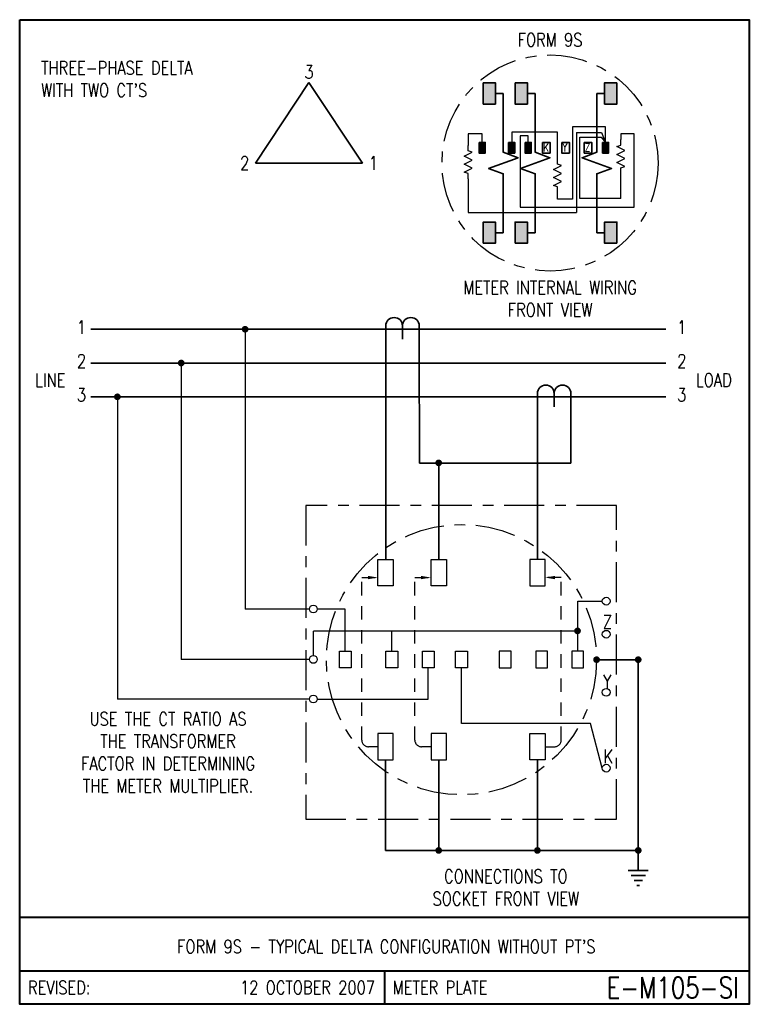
# Model space of a CAD drawing. Header units: inches. Extents: x 0 to 6.81, y 0 to 9.19.
import ezdxf
from ezdxf.enums import TextEntityAlignment as Align

# ---------------------------------------------------------------- set-up
doc = ezdxf.new("R2010")
doc.units = ezdxf.units.IN
doc.header["$LTSCALE"] = 0.5
doc.header["$MEASUREMENT"] = 0
doc.linetypes.add('CENTER2', pattern=[1.125, 0.75, -0.125, 0.125, -0.125])
doc.linetypes.add('HIDDEN', pattern=[0.375, 0.25, -0.125])
for name, color, linetype, lineweight in [('E-DETL-1LINE', 4, 'Continuous', 35), ('E-DETL-TEXT', 3, 'Continuous', 35), ('E-DETL-TTLB', 2, 'Continuous', 40), ('E-DETL-TTLB-TEXT', 5, 'Continuous', 50)]:
    doc.layers.add(name, color=color, linetype=linetype, lineweight=lineweight)
doc.layers.add('E-DETL-FINE', color=8, linetype='Continuous')
doc.styles.add('ROMANS', font='romans.shx', dxfattribs={"height": 0.046875})
doc.styles.get("Standard").update_dxf_attribs({"font": 'romans.shx', "width": 0.8})

# ---------------------------------------------------------------- blocks, each defined once
blk = doc.blocks.new('E-004')
at = {"const_width": 0.03125}
blk.add_lwpolyline([(-0.015625, 0, 1), (0.015625, 0, 1)], format="xyb", close=True, dxfattribs=at)
blk = doc.blocks.new('PE001c')
for p, q in [((0, 0.21875), (0, -0.21875)), ((-0.03125, 0.15625), (0.03125, 0.15625)), ((-0.03125, 0), (0.09375, 0)), ((-0.03125, -0.15625), (0.03125, -0.15625))]:
    blk.add_line(p, q)
blk.add_lwpolyline([(-0.03125, 0.15625, 1), (-0.03125, 0, 1), (-0.03125, -0.15625)], format="xyb")
blk = doc.blocks.new('PE008')
for p, q in [((0.1875, -0.0938), (0.1875, 0.0938)), ((0.1875, 0), (0, 0)), ((0.2344, -0.0667), (0.2344, 0.0667)), ((0.2812, -0.0396), (0.2812, 0.0396)), ((0.3281, -0.0126), (0.3281, 0.0126))]:
    blk.add_line(p, q)

msp = doc.modelspace()

# ---------------------------------------------------------------- hatches: boundary and pattern name
at = {"layer": 'E-DETL-1LINE'}
for points in [[(4.4405, 8.5988), (4.3262, 8.5988), (4.3262, 8.4008), (4.4405, 8.4008)], [(4.7385, 8.5988), (4.6241, 8.5988), (4.6241, 8.4008), (4.7385, 8.4008)], [(5.4595, 8.4008), (5.5738, 8.4008), (5.5738, 8.5988), (5.4595, 8.5988)], [(4.3447, 8.0422), (4.2876, 8.0422), (4.2876, 7.9432), (4.3447, 7.9432)], [(4.6208, 8.0422), (4.5636, 8.0422), (4.5636, 7.9432), (4.6208, 7.9432)], [(4.7741, 8.0422), (4.7169, 8.0422), (4.7169, 7.9432), (4.7741, 7.9432)], [(5.4967, 8.0422), (5.4396, 8.0422), (5.4396, 7.9432), (5.4967, 7.9432)], [(4.4405, 7.2992), (4.3262, 7.2992), (4.3262, 7.1012), (4.4405, 7.1012)], [(4.7385, 7.2992), (4.6241, 7.2992), (4.6241, 7.1012), (4.7385, 7.1012)], [(5.4595, 7.1012), (5.5738, 7.1012), (5.5738, 7.2992), (5.4595, 7.2992)]]:
    msp.add_hatch(color=256, dxfattribs=at).paths.add_polyline_path(points)

# ---------------------------------------------------------------- linework, layer by layer
for p, q in [((2.7, 8.6), (2.2, 7.85)), ((2.7, 8.6), (3.2, 7.85)), ((4.4405, 8.4998), (4.5136, 8.4998)), ((4.5136, 8.4998), (4.5136, 8.1411)), ((4.7385, 8.4998), (4.8116, 8.4998)), ((4.8116, 8.4998), (4.8116, 8.1411)), ((5.3864, 8.4998), (5.3864, 8.1411)), ((5.4595, 8.4998), (5.3864, 8.4998)), ((2.2, 7.85), (3.2, 7.85)), ((4.5136, 7.5589), (4.5136, 7.2992)), ((4.8116, 7.5589), (4.8116, 7.2992)), ((5.3864, 7.5589), (5.3864, 7.2992)), ((4.5136, 7.2002), (4.5136, 7.2992)), ((4.8116, 7.2002), (4.8116, 7.2992)), ((5.3864, 7.2002), (5.3864, 7.2992)), ((4.4405, 7.2002), (4.5136, 7.2002)), ((4.7385, 7.2002), (4.8116, 7.2002)), ((5.4595, 7.2002), (5.3864, 7.2002)), ((6.0293, 6.2993), (0.6637, 6.2993)), ((3.4161, 6.2681), (3.4161, 4.1518)), ((3.7286, 6.2681), (3.7286, 6.1553)), ((3.7322, 5.0485), (3.7286, 6.1553)), ((6.0293, 5.9839), (0.6637, 5.9839)), ((6.0293, 5.6685), (0.6637, 5.6685)), ((4.8317, 5.6373), (4.8317, 4.1518)), ((5.1442, 5.6373), (5.1442, 5.0507)), ((3.7322, 5.0507), (5.1442, 5.0507)), ((3.9105, 4.1518), (3.9105, 5.0522)), ((5.3844, 3.2158), (5.773, 3.2158)), ((5.773, 3.2158), (5.773, 1.436)), ((3.4151, 2.2798), (3.4151, 1.436)), ((3.9105, 2.2798), (3.9105, 1.436)), ((4.8317, 2.2798), (4.8317, 1.436)), ((5.773, 1.436), (3.4151, 1.436))]:
    msp.add_line(p, q, dxfattribs=at)
for points in [[(4.3262, 8.5988), (4.4405, 8.5988), (4.4405, 8.4008), (4.3262, 8.4008)], [(4.6241, 8.5988), (4.7385, 8.5988), (4.7385, 8.4008), (4.6241, 8.4008)], [(5.5738, 8.5988), (5.4595, 8.5988), (5.4595, 8.4008), (5.5738, 8.4008)], [(4.2876, 8.0422), (4.3447, 8.0422), (4.3447, 7.9432), (4.2876, 7.9432)], [(4.5636, 8.0422), (4.6208, 8.0422), (4.6208, 7.9432), (4.5636, 7.9432)], [(4.7169, 8.0422), (4.7741, 8.0422), (4.7741, 7.9432), (4.7169, 7.9432)], [(4.8792, 8.0422), (4.9499, 8.0422), (4.9499, 7.9432), (4.8792, 7.9432)], [(5.0597, 8.0422), (5.1303, 8.0422), (5.1303, 7.9432), (5.0597, 7.9432)], [(5.2687, 8.0422), (5.3393, 8.0422), (5.3393, 7.9432), (5.2687, 7.9432)], [(5.4396, 8.0422), (5.4967, 8.0422), (5.4967, 7.9432), (5.4396, 7.9432)], [(4.3262, 7.1012), (4.4405, 7.1012), (4.4405, 7.2992), (4.3262, 7.2992)], [(4.6241, 7.1012), (4.7385, 7.1012), (4.7385, 7.2992), (4.6241, 7.2992)], [(5.5738, 7.1012), (5.4595, 7.1012), (5.4595, 7.2992), (5.5738, 7.2992)]]:
    msp.add_lwpolyline(points, close=True, dxfattribs=at)
for points in [[(4.5136, 8.1411), (4.5136, 7.95), (4.651, 7.9), (4.3763, 7.8), (4.5136, 7.75), (4.5136, 7.5589)], [(4.8116, 8.1411), (4.8116, 7.95), (4.949, 7.9), (4.6742, 7.8), (4.8116, 7.75), (4.8116, 7.5589)], [(5.3864, 8.1411), (5.3864, 7.95), (5.249, 7.9), (5.5237, 7.8), (5.3864, 7.75), (5.3864, 7.5589)]]:
    msp.add_lwpolyline(points, dxfattribs=at)
at = {"layer": 'E-DETL-FINE'}
for p, q in [((5.4682, 8.187), (5.1609, 8.187)), ((5.1609, 8.187), (5.1609, 7.5133)), ((5.4682, 8.0422), (5.4682, 8.187)), ((4.3162, 8.1234), (4.1859, 8.1234)), ((4.1859, 8.1234), (4.1859, 8.0135)), ((4.3162, 8.0422), (4.3162, 8.1234)), ((5.0192, 8.1379), (4.5922, 8.1379)), ((4.5922, 8.1379), (4.5922, 8.0422)), ((4.7455, 8.1032), (4.672, 8.1032)), ((4.672, 8.1032), (4.672, 7.4381)), ((4.7455, 8.0422), (4.7455, 8.1032)), ((5.0192, 7.8894), (5.0192, 8.1379)), ((5.1957, 8.135), (5.1957, 7.3889)), ((5.1957, 8.135), (5.43, 8.135)), ((5.2275, 7.5191), (5.2275, 8.0916)), ((5.2275, 8.0916), (5.4271, 8.0916)), ((5.4271, 8.0916), (5.4682, 8.0422)), ((5.43, 8.135), (5.4682, 8.0422)), ((5.6118, 8.1234), (5.6118, 8.0681)), ((5.7338, 8.1234), (5.6118, 8.1234)), ((5.7338, 7.4381), (5.7338, 8.1234)), ((5.6118, 7.5191), (5.6118, 7.7556)), ((4.1859, 7.701), (4.1859, 7.3889)), ((5.0192, 7.5133), (5.0192, 7.5769)), ((5.1609, 7.5133), (5.0192, 7.5133)), ((5.6118, 7.5191), (5.2275, 7.5191)), ((4.1859, 7.3889), (5.1957, 7.3889)), ((4.672, 7.4381), (5.7338, 7.4381)), ((2.104, 6.2993), (2.104, 3.6886)), ((1.5078, 5.9839), (1.5078, 3.2182)), ((0.9117, 5.6685), (0.9117, 2.8485)), ((2.7044, 3.6886), (2.104, 3.6886)), ((3.0387, 3.6886), (2.777, 3.6886)), ((3.0387, 3.2956), (3.0387, 3.6886)), ((5.2081, 3.7616), (5.4377, 3.7616)), ((5.2081, 3.2956), (5.2081, 3.7616)), ((5.2081, 3.4808), (2.7407, 3.4808)), ((2.7407, 3.2545), (2.7407, 3.4808)), ((3.4734, 3.2956), (3.4734, 3.4808)), ((2.7044, 3.2182), (1.5078, 3.2182)), ((3.8132, 2.8485), (3.8132, 3.1409)), ((4.1234, 2.6194), (4.1234, 3.1409)), ((2.7044, 2.8485), (0.9117, 2.8485)), ((2.777, 2.8485), (3.8132, 2.8485)), ((5.3264, 2.6194), (4.1234, 2.6194)), ((5.4377, 2.2037), (5.3264, 2.6194))]:
    msp.add_line(p, q, dxfattribs=at)
at = {"layer": 'E-DETL-FINE', "linetype": 'HIDDEN'}
for p, q in [((3.1926, 2.4661), (3.1926, 3.9819)), ((3.1926, 3.9819), (3.3437, 3.9819)), ((3.688, 2.4661), (3.688, 3.9819)), ((3.688, 3.9819), (3.839, 3.9819)), ((5.0542, 3.9819), (4.9031, 3.9819)), ((5.0542, 2.4661), (5.0542, 3.9819)), ((3.3437, 2.4036), (3.2551, 2.4036)), ((3.839, 2.4036), (3.7505, 2.4036)), ((4.9031, 2.4036), (4.9917, 2.4036))]:
    msp.add_line(p, q, dxfattribs=at)
at = {"layer": 'E-DETL-FINE'}
for points in [[(4.1859, 7.701), (4.1859, 7.751), (4.1484, 7.7635), (4.2234, 7.801), (4.1484, 7.8385), (4.2234, 7.876), (4.1484, 7.9135), (4.2234, 7.951), (4.1859, 7.9635), (4.1859, 8.0135)], [(5.6118, 7.7556), (5.6118, 7.8056), (5.6493, 7.8181), (5.5743, 7.8556), (5.6493, 7.8931), (5.5743, 7.9306), (5.6493, 7.9681), (5.5743, 8.0056), (5.6118, 8.0181), (5.6118, 8.0681)], [(5.0192, 7.5769), (5.0192, 7.6269), (4.9817, 7.6394), (5.0567, 7.6769), (4.9817, 7.7144), (5.0567, 7.7519), (4.9817, 7.7894), (5.0567, 7.8269), (5.0192, 7.8394), (5.0192, 7.8894)]]:
    msp.add_lwpolyline(points, dxfattribs=at)
at = {"layer": 'E-DETL-FINE', "linetype": 'CENTER2'}
msp.add_lwpolyline([(2.6692, 1.7262), (5.5712, 1.7262), (5.5712, 4.6555), (2.6692, 4.6555)], close=True, dxfattribs=at)
at = {"layer": 'E-DETL-FINE'}
for points in [[(3.3437, 4.1518), (3.4866, 4.1518), (3.4866, 3.9043), (3.3437, 3.9043)], [(3.839, 4.1518), (3.9819, 4.1518), (3.9819, 3.9043), (3.839, 3.9043)], [(4.9031, 4.1518), (4.7602, 4.1518), (4.7602, 3.9043), (4.9031, 3.9043)], [(2.9834, 3.2956), (3.0939, 3.2956), (3.0939, 3.1409), (2.9834, 3.1409)], [(3.4182, 3.2956), (3.5286, 3.2956), (3.5286, 3.1409), (3.4182, 3.1409)], [(3.758, 3.2956), (3.8684, 3.2956), (3.8684, 3.1409), (3.758, 3.1409)], [(4.0682, 3.2956), (4.1786, 3.2956), (4.1786, 3.1409), (4.0682, 3.1409)], [(4.5864, 3.2956), (4.4759, 3.2956), (4.4759, 3.1409), (4.5864, 3.1409)], [(4.9262, 3.2956), (4.8157, 3.2956), (4.8157, 3.1409), (4.9262, 3.1409)], [(5.2633, 3.2956), (5.1529, 3.2956), (5.1529, 3.1409), (5.2633, 3.1409)], [(3.3437, 2.2798), (3.4866, 2.2798), (3.4866, 2.5274), (3.3437, 2.5274)], [(3.839, 2.2798), (3.9819, 2.2798), (3.9819, 2.5274), (3.839, 2.5274)], [(4.9031, 2.2798), (4.7602, 2.2798), (4.7602, 2.5274), (4.9031, 2.5274)]]:
    msp.add_lwpolyline(points, close=True, dxfattribs=at)
at = {"layer": 'E-DETL-FINE', "linetype": 'CENTER2'}
for centre, radius in [((4.95, 7.85), 1.0088), ((4.1234, 3.2158), 1.261)]:
    msp.add_circle(centre, radius, dxfattribs=at)
at = {"layer": 'E-DETL-FINE'}
for centre in [(5.474, 3.7616), (2.7407, 3.6886), (5.474, 3.4531), (2.7407, 3.2182), (5.474, 2.9115), (2.7407, 2.8485), (5.474, 2.2037)]:
    msp.add_circle(centre, 0.0363, dxfattribs=at)
at = {"layer": 'E-DETL-FINE', "linetype": 'HIDDEN'}
for centre, start, end in [((3.2551, 2.4661), 180, 270), ((3.7505, 2.4661), 180, 270), ((4.9917, 2.4661), 270, 0)]:
    msp.add_arc(centre, 0.0625, start, end, dxfattribs=at)
at = {"layer": 'E-DETL-FINE'}
for points in [[(3.2499, 3.9976), (3.3437, 3.9819), (3.2499, 3.9663)], [(3.7453, 3.9976), (3.839, 3.9819), (3.7453, 3.9663)], [(4.9969, 3.9976), (4.9031, 3.9819), (4.9969, 3.9663)]]:
    msp.add_solid(points, dxfattribs=at)
at = {"layer": 'E-DETL-TTLB'}
msp.add_lwpolyline([(0, 9.1875), (6.8095, 9.1875), (6.8095, 0), (0, 0)], close=True, dxfattribs=at)
for points in [[(0, 0.8125), (6.8095, 0.8125)], [(0, 0.3125), (6.8095, 0.3125)], [(3.4048, 0.3125), (3.4048, 0)]]:
    msp.add_lwpolyline(points, dxfattribs=at)

# ---------------------------------------------------------------- block references
at = {"layer": 'E-DETL-1LINE', "xscale": -1, "rotation": 90}
for p in [(3.5724, 6.2993), (4.9879, 5.6685)]:
    msp.add_blockref('PE001c', p, dxfattribs=at)
at = {"layer": 'E-DETL-1LINE'}
for p in [(2.104, 6.2993), (1.5078, 5.9839), (0.9117, 5.6685), (3.9105, 5.0522), (5.3844, 3.2158), (5.773, 3.2158), (3.9105, 1.436), (4.8317, 1.436), (5.773, 1.436)]:
    msp.add_blockref('E-004', p, dxfattribs=at)
at = {"layer": 'E-DETL-1LINE', "rotation": 270}
msp.add_blockref('PE008', (5.773, 1.436), dxfattribs=at)
at = {"layer": 'E-DETL-FINE'}
msp.add_blockref('E-004', (5.2063, 3.4842), dxfattribs=at)

# ---------------------------------------------------------------- texts
at = {"layer": 'E-DETL-TEXT', "style": 'ROMANS', "width": 0.8}
for s, p in [('REVISED:', (0.0773, 0.1563)), ('METER PLATE', (3.482, 0.1563))]:
    msp.add_text(s, height=0.125, dxfattribs=at).set_placement(p, align=Align.MIDDLE_LEFT)
for s, height, p in [('12 OCTOBER 2007', 0.125, (3.316, 0.1563)), ('E-M105-SI', 0.19685, (6.7114, 0.1563))]:
    msp.add_text(s, height=height, dxfattribs=at).set_placement(p, align=Align.MIDDLE_RIGHT)
at = {"layer": 'E-DETL-TEXT'}
for s, insert, char_height, width, attachment_point in [('FORM 9S', (4.95, 9), 0.125, 1.021609, 5), ("THREE-PHASE DELTA \\PWITH TWO CT'S", (0.2, 8.8), 0.125, 2.119747, 1), ('3', (2.7, 8.7), 0.125, 0.234375, 5), ('K', (4.8846, 8.033), 0.075, 0.072229, 1), ('Y', (5.0651, 8.033), 0.075, 0.075, 1), ('Z', (5.2741, 8.033), 0.075, 0.075, 1), ('2', (2.1, 7.85), 0.125, 0.234375, 5), ('1', (3.3, 7.85), 0.125, 0.234375, 5), ('METER INTERNAL WIRING FRONT VIEW', (4.95, 6.75), 0.125, 1.78125, 2), ('1', (0.5336, 6.3802), 0.125, 0.234375, 1), ('1', (6.1362, 6.3802), 0.125, 0.234375, 1), ('2', (0.5336, 6.0648), 0.125, 0.234375, 1), ('2', (6.1362, 6.0648), 0.125, 0.234375, 1), ('LINE', (0.1438, 5.8874), 0.125, 0.290935, 1), ('LOAD', (6.3115, 5.8874), 0.125, 0.296875, 1), ('3', (0.5336, 5.7494), 0.125, 0.234375, 1), ('3', (6.1362, 5.7494), 0.125, 0.234375, 1), ('Z', (5.4433, 3.6319), 0.125, 0.09375, 1), ('Y', (5.4433, 3.0734), 0.125, 0.09375, 1), ('USE THE CT RATIO AS THE TRANSFORMER FACTOR IN DETERMINING THE METER MULTIPLIER.', (1.3845, 2.7253), 0.125, 1.828571, 2), ('K', (5.4479, 2.3765), 0.125, 0.090286, 1), ('CONNECTIONS TO SOCKET FRONT VIEW', (4.5372, 1.2569), 0.125, 1.78125, 2)]:
    msp.add_mtext(s, dxfattribs=dict(at, insert=insert, char_height=char_height, width=width, attachment_point=attachment_point))
at = {"layer": 'E-DETL-TTLB-TEXT', "style": 'ROMANS', "width": 0.8}
msp.add_text("FORM 9S - TYPICAL DELTA CONFIGURATION WITHOUT PT'S", height=0.125, dxfattribs=at).set_placement((3.4217, 0.4764), align=Align.CENTER)

doc.saveas('drawing.dxf')
